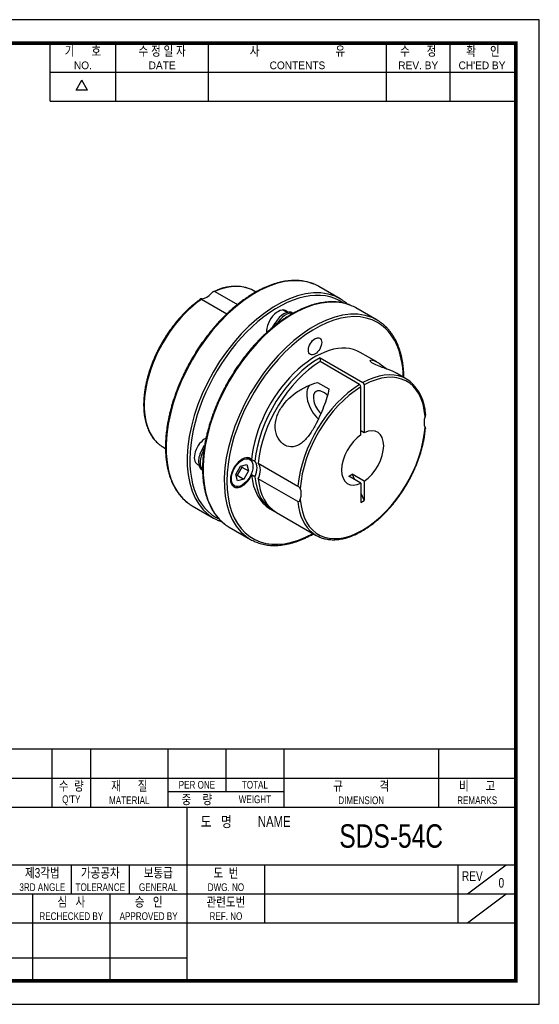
# Model space of a CAD drawing. Header units: millimetres. Extents: x 0 to 297, y 0 to 210.
# Tile 2 of 2: x 186 to 297, y 0 to 210. Entities that reach past the tile are written whole.
import ezdxf
from ezdxf.enums import TextEntityAlignment as Align

# ---------------------------------------------------------------- set-up
doc = ezdxf.new("R2010")
doc.units = ezdxf.units.MM
doc.header["$LTSCALE"] = 5
doc.layers.get('0').update_dxf_attribs({"linetype": 'CONTINUOUS'})
doc.layers.add('BM', color=2, linetype='CONTINUOUS')
doc.layers.add('D', color=7, linetype='CONTINUOUS')
doc.styles.get("Standard").update_dxf_attribs({"font": 'Gulim.ttf', "width": 0.8, "height": 3})

msp = doc.modelspace()

# ---------------------------------------------------------------- linework, layer by layer
for p, q in [((192.71392, 192.64074), (192.71392, 205)), ((206.72109, 192.64074), (206.72109, 205)), ((226.49591, 192.64074), (226.49591, 205)), ((264.39765, 192.64074), (264.39765, 205)), ((277.99284, 192.64074), (277.99284, 205)), ((192.71392, 198.82037), (291.58802, 198.82037)), ((198.25647, 194.97648), (199.49239, 197.11716)), ((200.72832, 194.97648), (199.49239, 197.11716)), ((200.72832, 194.97648), (198.25647, 194.97648)), ((192.71392, 192.64074), (291.58802, 192.64074)), ((292, 54.43705), (147.8086, 54.43705)), ((193.1259, 54.43705), (193.1259, 42.07779)), ((201.36541, 54.43705), (201.36541, 42.07779)), ((217.84443, 54.43705), (217.84443, 42.07779)), ((230.20369, 54.43705), (230.20369, 45.37359)), ((242.56295, 54.43705), (242.56295, 42.07779)), ((275.52098, 54.43705), (275.52098, 42.07779)), ((147.8086, 48.25742), (292, 48.25742)), ((217.84443, 45.37359), (242.56295, 45.37359)), ((147.8086, 42.07779), (292, 42.07779)), ((221.96418, 5), (221.96418, 42.07779)), ((147.8086, 29.71852), (292, 29.71852)), ((197.24565, 29.71852), (197.24565, 23.53889)), ((209.60492, 29.71852), (209.60492, 23.53889)), ((238.4432, 29.71852), (238.4432, 17.35926)), ((279.64074, 29.71852), (279.64074, 17.35926)), ((281.70061, 23.53889), (289.94012, 29.71852)), ((147.8086, 23.53889), (221.96418, 23.53889)), ((189.00615, 23.53889), (189.00615, 5)), ((205.48516, 23.53889), (205.48516, 5)), ((221.96418, 23.53889), (292, 23.53889)), ((281.70061, 17.35926), (289.94012, 23.53889)), ((147.8086, 17.35926), (292, 17.35926)), ((147.8086, 9.87984), (221.96418, 9.87984))]:
    msp.add_line(p, q)
msp.add_lwpolyline([(297, 210), (0, 210), (0, 0), (297, 0)], close=True)
msp.add_lwpolyline([(292, 205, 0.8, 0.8, 0), (5, 205, 0.8, 0.8, 0), (5, 5, 0.8, 0.8, 0), (292, 5, 0.8, 0.8, 0)], format="xyseb", close=True)
at = {"layer": 'BM', "linetype": 'Continuous'}
for p, q in [((227.82575, 152.00819), (232.64797, 149.22408)), ((236.57662, 151.90198), (236.02068, 152.22295)), ((254.53279, 150.48391), (250.03088, 153.08309)), ((230.38264, 147.22936), (224.96561, 150.35689)), ((243.24266, 147.54106), (242.29111, 148.09043)), ((244.53005, 147.37513), (244.42807, 147.43401)), ((262.42882, 145.92514), (257.9269, 148.52432)), ((240.13462, 144.32767), (240.67807, 145.26895)), ((241.03162, 145.06482), (240.67807, 145.26895)), ((241.0131, 145.03274), (241.03162, 145.06482)), ((262.35667, 137.01786), (258.83666, 139.05014)), ((250.27232, 137.88728), (259.41757, 132.60727)), ((250.27232, 137.88728), (250.27232, 137.07079)), ((258.71046, 132.19902), (250.27232, 137.07079)), ((268.68901, 133.36188), (266.58472, 134.5768)), ((249.74606, 132.64225), (252.16801, 131.24394)), ((258.9933, 121.49212), (258.9933, 131.70901)), ((259.70041, 132.11726), (259.70041, 121.90037)), ((259.70041, 121.90037), (258.9933, 122.30862)), ((216.77068, 118.88097), (217.3266, 118.56002)), ((225.12172, 118.32456), (225.66513, 119.26578)), ((225.47527, 118.12043), (225.12172, 118.32456)), ((225.47527, 118.12043), (225.49382, 118.15255)), ((235.28031, 116.21227), (234.63079, 116.58727)), ((235.67518, 116.21517), (236.38229, 115.80692)), ((224.13428, 115.14188), (224.43631, 114.96751)), ((225.22369, 113.93556), (225.12172, 113.99443)), ((232.28928, 113.03166), (233.28928, 114.76371)), ((233.60712, 114.58021), (232.60712, 112.84816)), ((233.28928, 114.76371), (234.65531, 115.12974)), ((233.53995, 114.83088), (233.60712, 114.58021)), ((233.60712, 114.58021), (235.02134, 113.76371)), ((235.02134, 113.76371), (234.02134, 112.03166)), ((234.65531, 115.12974), (235.02134, 113.76371)), ((237.0894, 115.39867), (245.52754, 110.52691)), ((232.65531, 111.66564), (232.28928, 113.03166)), ((232.60712, 112.84816), (232.35645, 112.78099)), ((232.60712, 112.84816), (234.02134, 112.03166)), ((234.02134, 112.03166), (232.65531, 111.66564)), ((236.38229, 112.50431), (235.67518, 112.91256)), ((245.52754, 107.2243), (237.0894, 112.09606)), ((258.9933, 111.15481), (256.39035, 112.65763)), ((259.70041, 111.56306), (257.09745, 113.06588)), ((257.09745, 113.06588), (257.61641, 111.94976)), ((259.70041, 111.56306), (259.70041, 107.4677)), ((231.38079, 110.95811), (232.03031, 110.58311)), ((258.9933, 111.15481), (258.9933, 107.05946)), ((258.9933, 108.98848), (259.70041, 107.4677)), ((258.9933, 107.05946), (259.70041, 107.4677)), ((223.03088, 106.31772), (227.53279, 103.71854)), ((239.58666, 105.70816), (240.29377, 105.29991)), ((241.00087, 104.89167), (249.43901, 100.0199)), ((230.9269, 101.75895), (235.42882, 99.15977))]:
    msp.add_line(p, q, dxfattribs=at)
for centre, radius, start, end in [((232.08777, 143.58568), 9.55405, 70.8166124, 118.4139893), ((259.07604, 132.0835), 0.62529, 3.0952587, 56.893342), ((263.18557, 125.64499), 9.54216, 1.5313351, 49.2237609), ((258.36893, 131.67525), 0.62529, 3.0952586, 56.893342), ((244.86824, 109.33122), 1.36541, 29.613608, 61.1277898)]:
    msp.add_arc(centre, radius, start, end, dxfattribs=at)
for centre, major_axis, ratio, start_param, end_param in [((236.53088, 129.7004), (-13.5, -23.38269), 0.577350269, 3.218206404, 6.209217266), ((241.03279, 127.10122), (13.5, 23.38269), 0.577350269, 0.07696197, 3.069603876), ((226.39568, 135.55196), (-9.625, -16.67099), 0.577350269, 3.217758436, 3.821735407), ((236.53088, 129.7004), (-13.5, -23.38269), 0.577350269, 3.141592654, 3.218206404), ((241.31563, 126.93792), (-13.3, -23.03628), 0.577350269, 3.092857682, 6.283185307), ((244.4269, 125.14163), (13.5, 23.38269), 0.577350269, 0.076613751, 3.067624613), ((226.11284, 153.67819), (-1.75, -3.03109), 0.577350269, 0.370391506, 1.200404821), ((226.39568, 135.55196), (-9.625, -16.67099), 0.577350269, 3.141592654, 3.217758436), ((226.39568, 135.55196), (9.625, 16.67099), 0.577350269, 0.890653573, 3.064680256), ((248.92882, 122.54245), (-13.5, -23.38269), 0.577350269, 3.218554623, 6.211196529), ((241.03279, 127.10122), (13.5, 23.38269), 0.577350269, 0, 0.07696197), ((241.03279, 127.10122), (13.5, 23.38269), 0.577350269, 6.206489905, 6.283185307), ((249.21166, 122.37915), (13.3, 23.03628), 0.577350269, 0, 3.903263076), ((241.31563, 144.90085), (-1.75, -3.03109), 0.577350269, 2.890016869, 5.59269018), ((242.55307, 144.18641), (-1.875, -3.2476), 0.577350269, 3.141592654, 4.71238898), ((242.90662, 143.98229), (-1.875, -3.2476), 0.577350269, 3.295159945, 4.71238898), ((244.4269, 125.14163), (13.5, 23.38269), 0.577350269, 0, 0.076613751), ((248.92882, 122.54245), (-13.5, -23.38269), 0.577350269, 3.064897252, 3.218554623), ((249.21166, 122.37915), (13.3, 23.03628), 0.577350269, 5.521514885, 6.283185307), ((249.21166, 122.37915), (-9.625, -16.67099), 0.577350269, 3.141592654, 5.392531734), ((249.91877, 121.9709), (9.625, 16.67099), 0.577350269, 0.759421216, 2.25093908), ((250.62587, 121.56266), (9.625, 16.67099), 0.577350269, 0.811375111, 2.25093908), ((259.06401, 116.69089), (-9.625, -16.67099), 0.577350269, 3.216675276, 3.90101387), ((259.34686, 116.52759), (-9.425, -16.32458), 0.577350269, 2.431128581, 3.900462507), ((259.06401, 116.69089), (-9.625, -16.67099), 0.577350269, 3.065765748, 3.216675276), ((259.06401, 116.69089), (-9.625, -16.67099), 0.577350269, 3.952967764, 5.392531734), ((259.34686, 116.52759), (9.425, 16.32458), 0.577350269, 0.811926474, 2.2812604), ((250.95703, 128.10756), (2.5, -4.33013), 0.577350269, 3.340089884, 5.195059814), ((250.95703, 128.10756), (-1.5, 2.59808), 0.577350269, 0, 2.112742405), ((250.95703, 128.10756), (-1.5, 2.59808), 0.577350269, 5.063920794, 6.283185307), ((274.90321, 125.50906), (-1.75, -3.03109), 0.577350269, 5.082780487, 5.912793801), ((259.34686, 116.52759), (9.425, 16.32458), 0.577350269, 2.431128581, 5.422853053), ((259.34686, 116.52759), (-3.175, -5.49926), 0.577350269, 0.864219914, 3.848169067), ((225.75928, 117.95646), (-1.625, -2.81458), 0.577350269, 3.848051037, 6.283185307), ((259.34686, 116.52759), (3.175, 5.49926), 0.577350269, 0.864219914, 3.848169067), ((226.39568, 135.55196), (9.625, 16.67099), 0.577350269, 3.064680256, 3.141592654), ((226.99672, 117.24203), (-1.875, -3.2476), 0.577350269, 4.71238898, 6.283185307), ((227.35027, 117.0379), (-1.875, -3.2476), 0.577350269, 4.71238898, 6.13093484), ((233.65531, 113.39769), (-1.75, -3.03109), 0.577350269, 2.972269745, 8.023304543), ((234.36242, 112.98944), (1.75, 3.03109), 0.577350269, 4.881711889, 6.113862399), ((235.06952, 112.58119), (1.75, 3.03109), 0.577350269, 4.881711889, 6.113862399), ((249.21166, 122.37915), (9.625, 16.67099), 0.577350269, 2.4614499, 3.141592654), ((249.91877, 121.9709), (9.625, 16.67099), 0.577350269, 2.4614499, 3.178333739), ((250.62587, 121.56266), (9.625, 16.67099), 0.577350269, 2.4614499, 3.141592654), ((253.45877, 119.92708), (2.81592, -7.31643), 0.656786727, 0.024242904, 0.181886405), ((243.79051, 107.54613), (1.75, 3.03109), 0.577350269, 5.082780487, 5.912793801), ((259.06401, 116.69089), (9.625, 16.67099), 0.577350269, 2.4614499, 3.071427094), ((236.53088, 129.7004), (-13.5, -23.38269), 0.577350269, 6.209217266, 6.283185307), ((241.03279, 127.10122), (13.5, 23.38269), 0.577350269, 3.069603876, 3.2153017), ((241.31563, 126.93792), (-13.3, -23.03628), 0.577350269, 0, 0.049286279), ((244.4269, 125.14163), (13.5, 23.38269), 0.577350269, 3.067624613, 3.141592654), ((248.92882, 122.54245), (-13.5, -23.38269), 0.577350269, 6.211196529, 6.283185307), ((248.92882, 122.54245), (-13.5, -23.38269), 0.577350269, 0, 0.073709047), ((259.06401, 116.69089), (9.625, 16.67099), 0.577350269, 3.071427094, 3.218504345)]:
    msp.add_ellipse(centre, major_axis=major_axis, ratio=ratio, start_param=start_param, end_param=end_param, dxfattribs=at)
for centre, major_axis in [((249.21166, 140.34208), (1, 1.73205)), ((249.21166, 140.34208), (1, 1.73205)), ((233.65531, 113.39769), (-1.625, -2.81458))]:
    msp.add_ellipse(centre, major_axis=major_axis, ratio=0.577350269, dxfattribs=at)
for points, knots in [([(248.92466, 153.62308), (248.77778, 153.68361), (248.47945, 153.80532), (247.94131, 153.97747), (247.34884, 154.13019), (246.7358, 154.2482), (246.10921, 154.33053), (245.46826, 154.3772), (244.8143, 154.38805), (244.14817, 154.36301), (243.47089, 154.30208), (242.78345, 154.2053), (242.08692, 154.07279), (241.38236, 153.90476), (240.67082, 153.70143), (239.9534, 153.46315), (239.23118, 153.19027), (238.50522, 152.88323), (237.77661, 152.54251), (237.04641, 152.16865), (236.31568, 151.76222), (235.5855, 151.32386), (234.85689, 150.85423), (234.13092, 150.35404), (233.4086, 149.82404), (232.69096, 149.26503), (231.97901, 148.67782), (231.27377, 148.06328), (230.57622, 147.4223), (229.88736, 146.75584), (229.20816, 146.06485), (228.53957, 145.35033), (227.88254, 144.61333), (227.23801, 143.8549), (226.60688, 143.07613), (225.99008, 142.27819), (225.38836, 141.46204), (224.80301, 140.62955), (224.23329, 139.77935), (223.68588, 138.92217), (223.22709, 138.16767), (222.98267, 137.74813), (222.88447, 137.57916)], [0, 0, 0, 0, 0.018047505, 0.043235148, 0.068445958, 0.093686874, 0.118962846, 0.144276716, 0.169629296, 0.195019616, 0.22044528, 0.245902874, 0.271388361, 0.296897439, 0.322425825, 0.347969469, 0.373524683, 0.399088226, 0.424657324, 0.450229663, 0.475803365, 0.501376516, 0.526948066, 0.552517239, 0.578083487, 0.603646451, 0.629205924, 0.654761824, 0.680314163, 0.705863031, 0.731408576, 0.756950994, 0.782490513, 0.808027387, 0.833561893, 0.859094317, 0.884624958, 0.910154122, 0.93568212, 0.961209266, 0.986735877, 1, 1, 1, 1]), ([(227.82575, 152.00819), (227.7723, 152.03905), (227.70218, 152.04083), (227.56502, 152.0056), (227.49808, 151.97069), (227.37463, 151.88911), (227.31647, 151.84125), (227.20886, 151.74264), (227.15872, 151.69131), (227.1107, 151.63915)], [0, 0, 0, 0, 0.25, 0.25, 0.5, 0.5, 0.75, 0.75, 1, 1, 1, 1]), ([(224.88234, 150.45408), (224.73538, 150.35312), (224.42012, 150.13571), (223.86877, 149.71939), (223.26824, 149.23666), (222.66949, 148.72182), (222.07971, 148.18162), (221.49845, 147.61565), (220.92728, 147.02548), (220.36722, 146.41219), (219.81938, 145.77707), (219.28485, 145.1214), (218.76469, 144.44648), (218.25992, 143.7537), (217.77155, 143.04443), (217.30054, 142.32011), (216.84783, 141.58219), (216.41433, 140.83215), (216.00091, 140.07148), (215.60839, 139.30173), (215.23757, 138.52442), (214.8892, 137.74111), (214.56398, 136.95335), (214.26257, 136.16273), (213.98561, 135.37082), (213.73364, 134.57918), (213.50722, 133.7894), (213.30681, 133.00304), (213.13284, 132.22167), (212.9857, 131.44683), (212.86573, 130.68006), (212.77321, 129.92289), (212.70838, 129.17682), (212.67143, 128.44335), (212.6625, 127.72395), (212.68167, 127.02007), (212.72899, 126.33314), (212.80442, 125.66459), (212.90789, 125.01583), (213.03926, 124.38822), (213.19832, 123.78314), (213.38476, 123.2019), (213.59823, 122.6458), (213.83828, 122.1161), (214.10433, 121.61401), (214.39582, 121.14058), (214.7118, 120.69721), (215.05231, 120.28347), (215.41337, 119.90537), (215.74885, 119.59673), (215.94825, 119.44489), (216.03303, 119.38078)], [0, 0, 0, 0, 0.013567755, 0.034355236, 0.055138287, 0.075916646, 0.096690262, 0.117459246, 0.138223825, 0.158984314, 0.179741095, 0.200494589, 0.221245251, 0.24199356, 0.262740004, 0.283485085, 0.30422931, 0.324973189, 0.345717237, 0.366461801, 0.387207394, 0.407954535, 0.428703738, 0.449455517, 0.470210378, 0.490968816, 0.511731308, 0.532498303, 0.553270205, 0.574047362, 0.594830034, 0.615618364, 0.636412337, 0.657211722, 0.678016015, 0.69882435, 0.719635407, 0.740446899, 0.761255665, 0.782058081, 0.802849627, 0.823624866, 0.844377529, 0.865100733, 0.885787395, 0.906430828, 0.927025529, 0.947568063, 0.968057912, 0.98849812, 1, 1, 1, 1]), ([(225.11498, 150.48692), (225.01879, 150.48032), (224.93712, 150.47631), (224.87288, 150.4551), (224.86246, 150.44527), (224.88096, 150.41221), (224.91213, 150.38776), (224.96561, 150.35689)], [0, 0, 0, 0, 0.5, 0.5, 0.75, 0.75, 1, 1, 1, 1]), ([(256.82069, 149.06431), (256.67381, 149.12483), (256.37548, 149.24655), (255.83733, 149.4187), (255.24486, 149.57141), (254.63183, 149.68943), (254.00523, 149.77175), (253.36428, 149.81843), (252.71033, 149.82928), (252.0442, 149.80424), (251.36691, 149.7433), (250.67948, 149.64652), (249.98295, 149.51402), (249.27838, 149.34598), (248.56685, 149.14266), (247.84943, 148.90437), (247.1272, 148.6315), (246.40125, 148.32446), (245.67263, 147.98374), (244.94243, 147.60987), (244.21171, 147.20345), (243.48152, 146.76508), (242.75292, 146.29545), (242.02694, 145.79526), (241.30462, 145.26527), (240.58698, 144.70625), (239.87504, 144.11904), (239.1698, 143.5045), (238.47225, 142.86353), (237.78339, 142.19707), (237.10418, 141.50607), (236.4356, 140.79156), (235.77857, 140.05455), (235.13404, 139.29612), (234.50291, 138.51736), (233.8861, 137.71942), (233.28439, 136.90327), (232.69904, 136.07077), (232.12931, 135.22058), (231.58191, 134.3634), (231.12312, 133.6089), (230.87869, 133.18936), (230.78049, 133.02039)], [0, 0, 0, 0, 0.018047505, 0.043235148, 0.068445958, 0.093686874, 0.118962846, 0.144276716, 0.169629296, 0.195019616, 0.22044528, 0.245902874, 0.271388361, 0.296897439, 0.322425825, 0.347969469, 0.373524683, 0.399088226, 0.424657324, 0.450229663, 0.475803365, 0.501376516, 0.526948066, 0.552517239, 0.578083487, 0.603646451, 0.629205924, 0.654761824, 0.680314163, 0.705863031, 0.731408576, 0.756950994, 0.782490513, 0.808027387, 0.833561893, 0.859094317, 0.884624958, 0.910154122, 0.93568212, 0.961209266, 0.986735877, 1, 1, 1, 1]), ([(256.12654, 149.32412), (256.04184, 149.40079), (255.85446, 149.56385), (255.67206, 149.70459), (255.55438, 149.79477)], [0.96910376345, 0.96910376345, 0.96910376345, 0.96910376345, 0.98315392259, 1, 1, 1, 1]), ([(268.13628, 133.68465), (268.13424, 133.86641), (268.12407, 134.32483), (268.08735, 135.04886), (268.01784, 135.85057), (267.92044, 136.63326), (267.79524, 137.39575), (267.64239, 138.13692), (267.46207, 138.85565), (267.25453, 139.55082), (267.02006, 140.22138), (266.75899, 140.86628), (266.47172, 141.48451), (266.15872, 142.07511), (265.82051, 142.63712), (265.45757, 143.1698), (265.07081, 143.67195), (264.65986, 144.14424), (264.2292, 144.58079), (263.81661, 144.95406), (263.56808, 145.14582), (263.45041, 145.236)], [0.5333559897, 0.5333559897, 0.5333559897, 0.5333559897, 0.5499933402, 0.5755787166, 0.6011652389, 0.6267509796, 0.6523340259, 0.6779120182, 0.7034821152, 0.7290409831, 0.7545848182, 0.7801094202, 0.8056103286, 0.8310830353, 0.8565232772, 0.881927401, 0.9072927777, 0.9326182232, 0.9579043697, 0.9831539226, 1, 1, 1, 1]), ([(222.88447, 137.57916), (222.78587, 137.40724), (222.54365, 136.98382), (222.11859, 136.20703), (221.6501, 135.30431), (221.19884, 134.38578), (220.77073, 133.46259), (220.36496, 132.53341), (219.98251, 131.60029), (219.62383, 130.66436), (219.28947, 129.72701), (218.97991, 128.78956), (218.69561, 127.85335), (218.43699, 126.91972), (218.20444, 125.99), (217.9983, 125.06551), (217.8189, 124.14756), (217.66652, 123.23746), (217.5414, 122.33652), (217.44376, 121.44601), (217.37375, 120.56721), (217.33153, 119.70137), (217.31718, 118.84974), (217.33078, 118.01354), (217.37234, 117.19399), (217.44185, 116.39228), (217.53926, 115.6096), (217.66446, 114.8471), (217.81731, 114.10593), (217.99762, 113.38721), (218.20516, 112.69203), (218.43964, 112.02148), (218.70071, 111.37658), (218.98797, 110.75835), (219.30098, 110.16775), (219.63919, 109.60573), (220.00212, 109.07306), (220.38888, 108.57089), (220.79983, 108.09866), (221.23051, 107.66189), (221.65426, 107.27921), (221.91337, 107.07948), (222.04393, 106.9796)], [0, 0, 0, 0, 0.013427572, 0.038907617, 0.064389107, 0.089871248, 0.115354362, 0.140838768, 0.166324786, 0.191812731, 0.217302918, 0.242795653, 0.268291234, 0.293789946, 0.319292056, 0.344797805, 0.370307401, 0.395821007, 0.421338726, 0.446860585, 0.472386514, 0.497916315, 0.523449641, 0.548985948, 0.574524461, 0.600064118, 0.625602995, 0.651139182, 0.676670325, 0.702193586, 0.727705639, 0.753202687, 0.778680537, 0.804134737, 0.829560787, 0.854954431, 0.880312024, 0.90563094, 0.930909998, 0.95614983, 0.981353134, 1, 1, 1, 1]), ([(261.55433, 136.67539), (261.201, 136.87939), (261.04012, 137.05477), (260.93985, 137.29656), (260.98526, 137.3721), (261.24569, 137.48525), (261.58872, 137.41358), (262.50259, 136.95832), (263.09564, 136.55566), (264.05635, 135.85129), (264.31075, 135.66242), (264.57252, 135.47183)], [0, 0, 0, 0, 0.0625, 0.0625, 0.125, 0.125, 0.25, 0.25, 0.375, 0.375, 0.41640219, 0.41640219, 0.41640219, 0.41640219]), ([(266.59037, 134.57269), (266.49386, 134.62882), (266.38832, 134.68649), (265.72623, 135.0259), (264.99486, 135.32123), (263.7531, 135.7741), (263.30733, 135.9297), (262.393, 136.27353), (261.90765, 136.4714), (261.55433, 136.67539)], [0.7242707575, 0.7242707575, 0.7242707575, 0.7242707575, 0.75, 0.75, 0.875, 0.875, 0.9375, 0.9375, 1, 1, 1, 1]), ([(230.78049, 133.02039), (230.6819, 132.84847), (230.43968, 132.42505), (230.01461, 131.64826), (229.54612, 130.74553), (229.09487, 129.82701), (228.66675, 128.90382), (228.26099, 127.97464), (227.87854, 127.04152), (227.51986, 126.10559), (227.1855, 125.16823), (226.87594, 124.23079), (226.59164, 123.29458), (226.33302, 122.36095), (226.10046, 121.43123), (225.89433, 120.50673), (225.71493, 119.58879), (225.56255, 118.67869), (225.43743, 117.77775), (225.33978, 116.88724), (225.26978, 116.00844), (225.22755, 115.1426), (225.21321, 114.29097), (225.2268, 113.45477), (225.26837, 112.63522), (225.33788, 111.83351), (225.43528, 111.05083), (225.56048, 110.28833), (225.71333, 109.54716), (225.89365, 108.82844), (226.10119, 108.13326), (226.33566, 107.4627), (226.59673, 106.8178), (226.884, 106.19957), (227.197, 105.60898), (227.53521, 105.04696), (227.89815, 104.51429), (228.28491, 104.01212), (228.69586, 103.53989), (229.12654, 103.10311), (229.55028, 102.72044), (229.80939, 102.52071), (229.93996, 102.42082)], [0, 0, 0, 0, 0.013427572, 0.038907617, 0.064389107, 0.089871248, 0.115354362, 0.140838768, 0.166324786, 0.191812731, 0.217302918, 0.242795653, 0.268291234, 0.293789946, 0.319292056, 0.344797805, 0.370307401, 0.395821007, 0.421338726, 0.446860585, 0.472386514, 0.497916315, 0.523449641, 0.548985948, 0.574524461, 0.600064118, 0.625602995, 0.651139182, 0.676670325, 0.702193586, 0.727705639, 0.753202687, 0.778680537, 0.804134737, 0.829560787, 0.854954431, 0.880312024, 0.90563094, 0.930909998, 0.95614983, 0.981353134, 1, 1, 1, 1]), ([(252.16801, 131.24394), (252.09052, 130.65115), (251.91755, 130.04437), (251.52082, 128.78484), (251.28657, 128.12772), (250.77187, 126.78996), (250.49133, 126.10985), (249.86991, 124.72619), (249.52524, 124.01562), (248.76858, 122.63704), (248.34778, 121.95278), (247.41651, 120.71044), (246.89651, 120.14259), (245.77245, 119.28507), (245.1601, 118.99369), (243.92017, 118.82224), (243.28855, 118.94475), (242.16609, 119.58973), (241.67478, 120.10934), (240.97368, 121.39969), (240.76951, 122.16526), (240.68931, 123.72301), (240.81006, 124.52217), (241.29291, 126.02143), (241.65877, 126.74017), (242.97546, 128.69774), (244.16217, 129.791), (246.11482, 131.10631), (246.80715, 131.49844), (248.23811, 132.16793), (248.97392, 132.45134), (249.74606, 132.64225)], [0, 0, 0, 0, 0.0625, 0.0625, 0.125, 0.125, 0.1875, 0.1875, 0.25, 0.25, 0.3125, 0.3125, 0.375, 0.375, 0.4375, 0.4375, 0.5, 0.5, 0.5625, 0.5625, 0.625, 0.625, 0.6875, 0.6875, 0.75, 0.75, 0.875, 0.875, 0.9375, 0.9375, 1, 1, 1, 1]), ([(272.72663, 125.90049), (272.72996, 125.86116), (272.72979, 125.8209), (272.72292, 125.70726), (272.71055, 125.63296), (272.67896, 125.49046), (272.65957, 125.42138), (272.63841, 125.35371)], [0.3652865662, 0.3652865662, 0.3652865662, 0.3652865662, 0.5, 0.5, 0.75, 0.75, 1, 1, 1, 1]), ([(250.24068, 99.63099), (250.33616, 99.59057), (250.5647, 99.4947), (250.99576, 99.35926), (251.50092, 99.23549), (252.02623, 99.14705), (252.56466, 99.09426), (253.11682, 99.0773), (253.68118, 99.09629), (254.2567, 99.15127), (254.84213, 99.24219), (255.4362, 99.36889), (256.03764, 99.53114), (256.64514, 99.72856), (257.2574, 99.96073), (257.8731, 100.22711), (258.49097, 100.52711), (259.10972, 100.86005), (259.72809, 101.22518), (260.34481, 101.62171), (260.95866, 102.04878), (261.56842, 102.50548), (262.17288, 102.99085), (262.77086, 103.50387), (263.36117, 104.04349), (263.94266, 104.60858), (264.51419, 105.19801), (265.07463, 105.81057), (265.62287, 106.445), (266.15785, 107.10004), (266.67849, 107.77435), (267.18377, 108.46659), (267.67269, 109.17534), (268.14427, 109.8992), (268.59758, 110.63671), (269.03171, 111.38639), (269.4458, 112.14673), (269.839, 112.91622), (270.21053, 113.69331), (270.55964, 114.47645), (270.88561, 115.26408), (271.18779, 116.05464), (271.46556, 116.84653), (271.71833, 117.63821), (271.94558, 118.42805), (272.14686, 119.21463), (272.32161, 119.99585), (272.4699, 120.77221), (272.58967, 121.53446), (272.67803, 122.23754), (272.71081, 122.63483), (272.72662, 122.8312)], [0, 0, 0, 0, 0.011220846, 0.031579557, 0.051967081, 0.072394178, 0.092868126, 0.11339248, 0.133967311, 0.154589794, 0.175255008, 0.195956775, 0.216688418, 0.237443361, 0.258215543, 0.278999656, 0.299791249, 0.320586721, 0.341382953, 0.362177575, 0.382969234, 0.403757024, 0.424540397, 0.445319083, 0.466093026, 0.48686233, 0.50762722, 0.52838801, 0.549145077, 0.569898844, 0.590649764, 0.611398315, 0.632144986, 0.652890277, 0.673634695, 0.694378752, 0.71512296, 0.735867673, 0.756613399, 0.777360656, 0.798109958, 0.81886182, 0.839616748, 0.860375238, 0.881137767, 0.901904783, 0.922676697, 0.943453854, 0.96423652, 0.985024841, 1, 1, 1, 1]), ([(272.63841, 123.04925), (272.6808, 122.96264), (272.71816, 122.88992), (272.72867, 122.83931), (272.72933, 122.83356), (272.72913, 122.82864)], [0, 0, 0, 0, 0.5, 0.5, 0.5729732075, 0.5729732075, 0.5729732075, 0.5729732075]), ([(245.52754, 107.2243), (245.58099, 107.19344), (245.64559, 107.19485), (245.76334, 107.24129), (245.81652, 107.28414), (245.90674, 107.3849), (245.94502, 107.44424), (246.00846, 107.56835), (246.03414, 107.63381), (246.0553, 107.70148)], [0, 0, 0, 0, 0.25, 0.25, 0.5, 0.5, 0.75, 0.75, 1, 1, 1, 1]), ([(228.59536, 103.19586), (228.75808, 103.12865), (228.98472, 103.03606), (229.23442, 102.95053), (229.33401, 102.91838)], [0, 0, 0, 0, 0.01996212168, 0.03283300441, 0.03283300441, 0.03283300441, 0.03283300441]), ([(236.49138, 98.63708), (236.6541, 98.56988), (236.96543, 98.44269), (237.51823, 98.26531), (238.1109, 98.11269), (238.72388, 97.99465), (239.35049, 97.91233), (239.99144, 97.86565), (240.64539, 97.8548), (241.31152, 97.87984), (241.98881, 97.94078), (242.67624, 98.03756), (243.37277, 98.17006), (244.07734, 98.3381), (244.78887, 98.54142), (245.50629, 98.77971), (246.22852, 99.05259), (246.95447, 99.35963), (247.68309, 99.70035), (248.32638, 100.02971), (248.72651, 100.24911), (248.88309, 100.33719)], [0, 0, 0, 0, 0.0199621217, 0.0451006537, 0.0702623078, 0.0954540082, 0.1206806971, 0.1459452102, 0.1712483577, 0.1965891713, 0.2219652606, 0.2473732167, 0.2728090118, 0.298268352, 0.3237469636, 0.3492408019, 0.3747461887, 0.4002598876, 0.4257791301, 0.4513016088, 0.4677123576, 0.4677123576, 0.4677123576, 0.4677123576])]:
    msp.add_open_spline(points, degree=3, knots=knots, dxfattribs=at)

# ---------------------------------------------------------------- texts
at = {"layer": 'D', "width": 0.8}
for s, height, p in [('기      호', 2.059877, (199.71751, 203.3521)), ('수 정 일 자', 2.059877, (216.6085, 203.3521)), ('사                           유', 2.0598771, (245.44678, 203.3521)), ('수      정', 2.059877, (271.19524, 203.3521)), ('확     인', 2.059877, (284.99642, 203.3521)), ('수  량', 2.059877, (197.24565, 46.60952)), ('재      질', 2.059877, (209.60492, 46.60952)), ('PER ONE', 1.647902, (224.02406, 46.8155)), ('TOTAL', 1.647902, (236.38332, 46.8155)), ('규             격', 2.0598771, (259.04197, 46.60952)), ('비      고', 2.059877, (283.76049, 46.60952)), ("Q'TY", 1.647902, (197.24565, 43.5197)), ('MATERIAL', 1.647902, (209.60492, 43.5197)), ('중    량', 2.059877, (224.02406, 43.72569)), ('WEIGHT', 1.647902, (236.38332, 43.72569)), ('DIMENSION', 1.647902, (259.04197, 43.5197)), ('REMARKS', 1.647902, (283.76049, 43.5197)), ('도   명', 2.307062, (228.14381, 38.98797)), ('NAME', 2.307062, (240.50307, 38.98797)), ('SDS-54C', 5, (265.42755, 35.89816)), ('제3각법', 2.059877, (191.06602, 28.07062)), ('가공공차', 2.059877, (203.42529, 28.07062)), ('보통급', 2.059877, (215.78455, 28.07062)), ('도  번', 2.059877, (230.20369, 28.07062)), ('REV', 2.059877, (282.73055, 27.34967)), ('3RD ANGLE', 1.647902, (191.06602, 24.98081)), ('TOLERANCE', 1.647902, (203.42529, 24.98081)), ('GENERAL', 1.647902, (215.78455, 24.98081)), ('DWG. NO', 1.647902, (230.20369, 24.98081)), ('0', 2.05988, (288.91018, 25.90775)), ('심   사', 2.059877, (197.24565, 21.89099)), ('승   인', 2.059877, (213.72467, 21.89099)), ('관련도번', 2.059877, (230.20369, 21.89099)), ('REF. NO', 1.647902, (230.20369, 18.80118))]:
    msp.add_text(s, height=height, dxfattribs=at).set_placement(p, align=Align.MIDDLE)
at = {"layer": 'D'}
for s, p in [('NO.', (199.71751, 200.26228)), ('DATE', (216.6085, 200.26228)), ('CONTENTS', (245.44678, 200.26228)), ('REV. BY', (271.19524, 200.26228)), ("CH'ED BY", (284.79043, 200.26228))]:
    msp.add_text(s, height=1.647902, dxfattribs=at).set_placement(p, align=Align.MIDDLE)
at = {"layer": 'D', "width": 0.8}
for s, p in [('RECHECKED BY', (197.24565, 17.97719)), ('APPROVED BY', (213.72467, 17.97719))]:
    msp.add_text(s, height=1.6479017, dxfattribs=at).set_placement(p, align=Align.CENTER)

doc.saveas('drawing.dxf')
